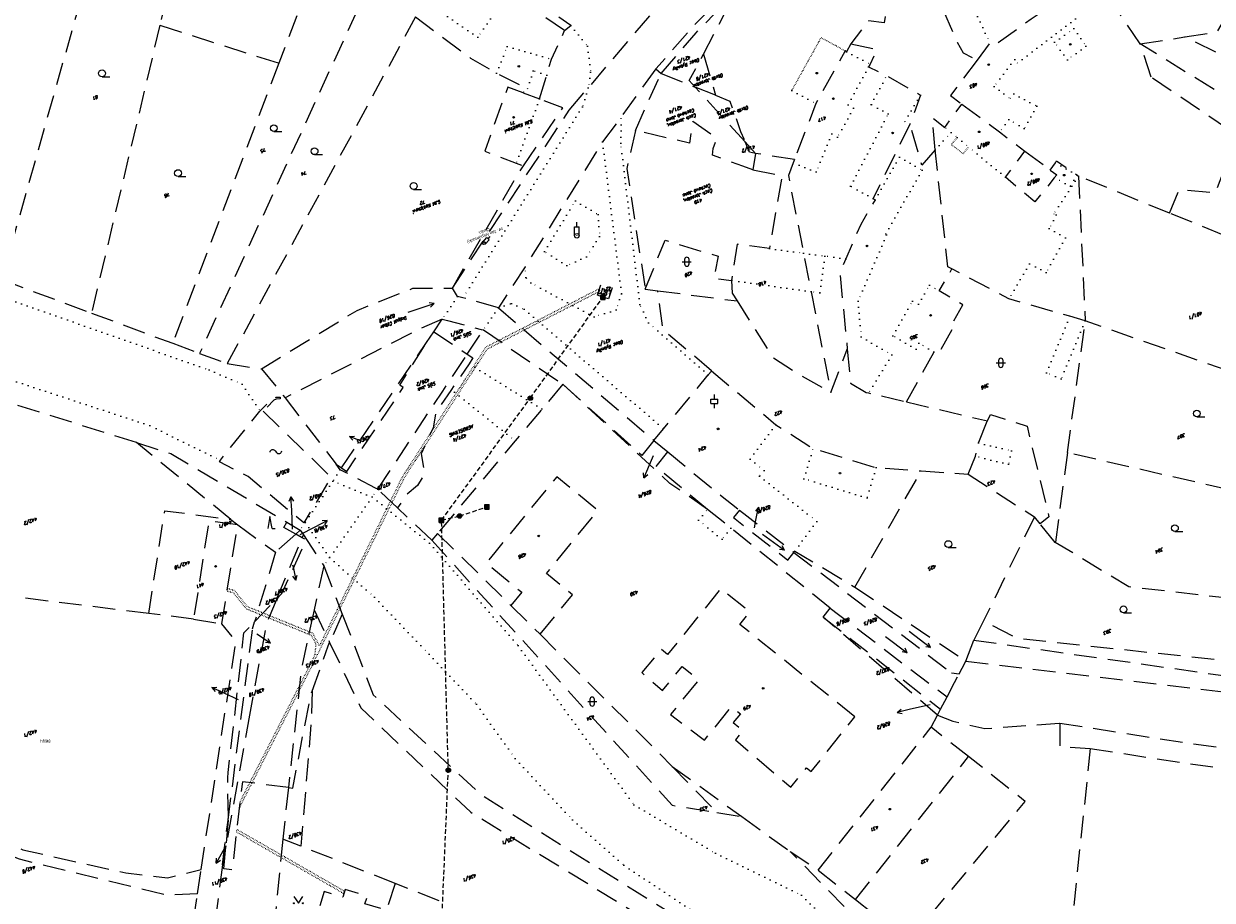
# Model space of a CAD drawing. Header units: metres. Extents: x -626722 to -621116, y -1178216 to -1174550.
# Tile 35 of 86: x -624163 to -623900, y -1177121 to -1176927. Entities that reach past the tile are written whole.
import ezdxf
from ezdxf.enums import TextEntityAlignment as Align

# ---------------------------------------------------------------- set-up
doc = ezdxf.new("R2010")
doc.units = ezdxf.units.M
doc.header["$MEASUREMENT"] = 0
doc.linetypes.add('DASHEDX2', pattern=[1.5, 1, -0.5])
doc.linetypes.add('DOT', pattern=[0.25, 0, -0.25])
for name, color, linetype in [('8_kat_KN_Elektřina', 172, 'DASHEDX2'), ('8_kat_KN_Pomístní_názvy', 210, 'Continuous'), ('8_kat_KN_Věcná_břemena', 206, 'DOT')]:
    doc.layers.add(name, color=color, linetype=linetype)
for name, color, linetype, lineweight in [('8_kat_KN_Hranice parcel', 200, 'DASHEDX2', 25), ('8_kat_KN_Majitel', 194, 'DASHEDX2', 15), ('8_kat_KN_PČ popisy', 210, 'Continuous', 0), ('8_kat_KN_Slučkové čáry', 200, 'DOT', 25), ('8_kat_KN_Značky budov', 7, 'Continuous', 0), ('8_kat_KN_Značky kultur', 7, 'Continuous', 0), ('8_kat_KN_Čísla parcel', 200, 'Continuous', 25)]:
    doc.layers.add(name, color=color, linetype=linetype, lineweight=lineweight)
doc.styles.add('ITALIC', font='ITALIC.shx', dxfattribs={"height": 0.15})
doc.styles.add('Style-cs_Working', font='cs_Working.shx')
doc.styles.add('Style-ITALICS', font='ITALICS.shx')

# ---------------------------------------------------------------- blocks, each defined once
blk = doc.blocks.new('4.02')
at = {"layer": '8_kat_KN_Značky budov', "color": 7, "linetype": 'Continuous', "lineweight": 13}
blk.add_circle((-0.01, 0), 0.175, dxfattribs=at)
blk = doc.blocks.new('4.24')
at = {"layer": '8_kat_KN_Značky budov', "color": 7, "linetype": 'Continuous', "lineweight": 0}
blk.add_line((-0.15, 0.2), (0.15, -0.2), dxfattribs=at)
at = {"layer": '8_kat_KN_Značky budov', "color": 7, "linetype": 'Continuous', "lineweight": 0, "extrusion": (0, 0, -1)}
for centre, start, end in [((0.66, -0.09), 358.7811, 150.7086), ((-0.66, 0.09), 178.7811, 330.7086)]:
    blk.add_arc(centre, 0.588, start, end, dxfattribs=at)
blk = doc.blocks.new('1029_83')
at = {"layer": '8_kat_KN_PČ popisy', "color": 6, "linetype": 'Continuous', "lineweight": 0}
for p, q in [((0, 0), (-1.17, -2.76)), ((-1.17, -2.76), (-1.24, -1.65)), ((-1.17, -2.76), (-0.32, -2.04))]:
    blk.add_line(p, q, dxfattribs=at)
blk = doc.blocks.new('1029_36')
at = {"layer": '8_kat_KN_PČ popisy', "color": 6, "linetype": 'Continuous', "lineweight": 0}
for p, q in [((0.57, 2.95), (-0.11, 2.06)), ((0, 0), (0.57, 2.95)), ((0.57, 2.95), (0.87, 1.87))]:
    blk.add_line(p, q, dxfattribs=at)
blk = doc.blocks.new('1029_38')
at = {"layer": '8_kat_KN_PČ popisy', "color": 6, "linetype": 'Continuous', "lineweight": 0}
for p, q in [((-2.92, -0.68), (-2.06, 0.04)), ((0, 0), (-2.92, -0.68)), ((-2.92, -0.68), (-1.84, -0.94))]:
    blk.add_line(p, q, dxfattribs=at)
blk = doc.blocks.new('1029_87')
at = {"layer": '8_kat_KN_PČ popisy', "color": 6, "linetype": 'Continuous', "lineweight": 0}
for p, q in [((-2.72, 1.27), (-1.6, 1.3)), ((0, 0), (-2.72, 1.27)), ((-2.72, 1.27), (-2.02, 0.39))]:
    blk.add_line(p, q, dxfattribs=at)
blk = doc.blocks.new('1029_57')
at = {"layer": '8_kat_KN_PČ popisy', "color": 6, "linetype": 'Continuous', "lineweight": 0}
for p, q in [((0, 0), (2.49, -1.68)), ((2.49, -1.68), (1.38, -1.53)), ((2.49, -1.68), (1.94, -0.7))]:
    blk.add_line(p, q, dxfattribs=at)
blk = doc.blocks.new('1029_88')
at = {"layer": '8_kat_KN_PČ popisy', "color": 6, "linetype": 'Continuous', "lineweight": 0}
for p, q in [((0, 0), (-1.45, -2.62)), ((-1.45, -2.62), (-1.41, -1.51)), ((-1.45, -2.62), (-0.53, -1.99))]:
    blk.add_line(p, q, dxfattribs=at)
blk = doc.blocks.new('1029_168')
at = {"layer": '8_kat_KN_PČ popisy', "color": 6, "linetype": 'Continuous', "lineweight": 0}
for p, q in [((-2.78, 1.12), (-1.67, 1.21)), ((0, 0), (-2.78, 1.12)), ((-2.78, 1.12), (-2.04, 0.28))]:
    blk.add_line(p, q, dxfattribs=at)
blk = doc.blocks.new('1029_62')
at = {"layer": '8_kat_KN_PČ popisy', "color": 6, "linetype": 'Continuous', "lineweight": 0}
for p, q in [((0, 0), (0.62, -2.94)), ((0.62, -2.94), (-0.07, -2.06)), ((0.62, -2.94), (0.91, -1.85))]:
    blk.add_line(p, q, dxfattribs=at)
blk = doc.blocks.new('1029_213')
at = {"layer": '8_kat_KN_PČ popisy', "color": 6, "linetype": 'Continuous', "lineweight": 0}
for p, q in [((0, 0), (2.67, 1.36)), ((2.67, 1.36), (1.55, 1.35)), ((2.67, 1.36), (2.01, 0.46))]:
    blk.add_line(p, q, dxfattribs=at)
blk = doc.blocks.new('1029_108')
at = {"layer": '8_kat_KN_PČ popisy', "color": 6, "linetype": 'Continuous', "lineweight": 0}
for p, q in [((-0.16, 3), (-0.6, 1.97)), ((0, 0), (-0.16, 3)), ((-0.16, 3), (0.4, 2.02))]:
    blk.add_line(p, q, dxfattribs=at)
blk = doc.blocks.new('3.04')
at = {"layer": '8_kat_KN_Značky kultur', "color": 7, "linetype": 'Continuous', "lineweight": 13}
blk.add_line((0.01, 0), (1.76, 0), dxfattribs=at)
blk.add_circle((0.01, 0.75), 0.75, dxfattribs=at)
blk = doc.blocks.new('3.16')
at = {"layer": '8_kat_KN_Značky kultur', "color": 7, "linetype": 'Continuous', "lineweight": 13}
for p, q in [((-1, 1), (1, 1)), ((-0.5, 1.5), (-0.5, 0.5)), ((0.5, 0.5), (0.5, 1.5))]:
    blk.add_line(p, q, dxfattribs=at)
for centre, start, end in [((0, 1.5), 0, 180), ((0, 0.5), 180, 359.9879)]:
    blk.add_arc(centre, 0.5, start, end, dxfattribs=at)
blk = doc.blocks.new('3.14')
at = {"layer": '8_kat_KN_Značky kultur', "color": 7, "linetype": 'Continuous', "lineweight": 13, "flags": 128}
blk.add_lwpolyline([(-1, 1.5), (0, 0), (1, 1.5)], dxfattribs=at)
at = {"layer": '8_kat_KN_Značky kultur', "color": 7, "linetype": 'Continuous', "lineweight": 13}
for centre in [(-1, 0), (1, 0)]:
    blk.add_circle(centre, 0.1, dxfattribs=at)
blk = doc.blocks.new('8.02')
at = {"layer": '8_kat_KN_Značky kultur', "color": 7, "linetype": 'Continuous', "lineweight": 13}
for p, q in [((-2.39, 1.79), (2.4, -1.82)), ((2.4, -1.82), (1.32, -1.64)), ((2.4, -1.82), (1.93, -0.83))]:
    blk.add_line(p, q, dxfattribs=at)
blk = doc.blocks.new('8.02_3')
at = {"layer": '8_kat_KN_Značky kultur', "color": 7, "linetype": 'Continuous', "lineweight": 13}
for p, q in [((-2.42, 1.75), (2.44, -1.78)), ((2.44, -1.78), (1.35, -1.61)), ((2.44, -1.78), (1.94, -0.8))]:
    blk.add_line(p, q, dxfattribs=at)
blk = doc.blocks.new('8.02_4')
at = {"layer": '8_kat_KN_Značky kultur', "color": 7, "linetype": 'Continuous', "lineweight": 13}
for p, q in [((-2.83, -0.93), (2.87, 0.92)), ((2.87, 0.92), (1.79, 1.1)), ((2.87, 0.92), (2.1, 0.15))]:
    blk.add_line(p, q, dxfattribs=at)
blk = doc.blocks.new('3.08_1')
at = {"layer": '8_kat_KN_Značky kultur', "color": 7, "linetype": 'Continuous', "lineweight": 13}
for p, q in [((0, 2.68), (-0.5, 0)), ((0.5, 0), (0, 2.68)), ((0.5, 0), (1.17, 0))]:
    blk.add_line(p, q, dxfattribs=at)
blk = doc.blocks.new('3.18')
at = {"layer": '8_kat_KN_Značky kultur', "color": 7, "linetype": 'Continuous', "lineweight": 13}
for p, q in [((0, 2), (0, 3)), ((-0.75, 2), (0.75, 2)), ((-0.75, 1), (-0.75, 2)), ((-0.75, 1), (0.75, 1)), ((0, 0), (0, 1)), ((0.75, 1), (0.75, 2))]:
    blk.add_line(p, q, dxfattribs=at)
blk = doc.blocks.new('6.01')
at = {"layer": '8_kat_KN_Elektřina', "color": 7, "linetype": 'Continuous', "lineweight": 13}
for radius in [0.5, 0.4, 0.3, 0.2, 0.1]:
    blk.add_circle((0, 0), radius, dxfattribs=at)
blk = doc.blocks.new('6.02')
at = {"layer": '8_kat_KN_Elektřina', "color": 7, "linetype": 'Continuous', "lineweight": 13}
for p, q in [((-0.5, 0.5), (0.5, 0.5)), ((-0.5, -0.5), (-0.5, 0.5)), ((-0.5, 0.3), (0.5, 0.3)), ((-0.5, 0.1), (0.5, 0.1)), ((-0.3, -0.5), (-0.3, 0.5)), ((-0.1, -0.5), (-0.1, 0.5)), ((0.1, -0.5), (0.1, 0.5)), ((0.3, -0.5), (0.3, 0.5)), ((0.5, -0.5), (0.5, 0.5)), ((-0.5, -0.1), (0.5, -0.1)), ((-0.5, -0.3), (0.5, -0.3)), ((-0.5, -0.5), (0.5, -0.5))]:
    blk.add_line(p, q, dxfattribs=at)
blk = doc.blocks.new('4.11')
at = {"layer": '8_kat_KN_Značky budov', "lineweight": 13}
for p, q in [((0, 2), (0, 3)), ((-0.5, 2), (0.5, 2)), ((-0.5, 0), (-0.5, 2)), ((0.5, 0), (0.5, 2))]:
    blk.add_line(p, q, dxfattribs=at)
for radius in [0.5, 0.0303]:
    blk.add_circle((0, 0), radius, dxfattribs=at)
blk = doc.blocks.new('4.11_3')
at = {"layer": '8_kat_KN_Značky budov', "linetype": 'Continuous', "lineweight": 13}
for p, q in [((-0.24, 0.23), (0.67, 1.21)), ((0.25, -0.23), (1.16, 0.75)), ((0.67, 1.21), (1.16, 0.75)), ((0.92, 0.98), (1.37, 1.47))]:
    blk.add_line(p, q, dxfattribs=at)
for radius in [0.335, 0.0203]:
    blk.add_circle((0, 0), radius, dxfattribs=at)

msp = doc.modelspace()

# ---------------------------------------------------------------- linework, layer by layer
at = {"layer": '8_kat_KN_Elektřina', "lineweight": 13}
for p, q in [((-624051.03, -1177009.82), (-624034.93, -1176987.45)), ((-624070.69, -1177036.87), (-624051.03, -1177009.82)), ((-624066.7, -1177035.94), (-624060.64, -1177033.92)), ((-624070.69, -1177036.87), (-624066.7, -1177035.94)), ((-624069.2, -1177092.26), (-624070.69, -1177036.87)), ((-624071.52, -1177146.83), (-624069.2, -1177092.26))]:
    msp.add_line(p, q, dxfattribs=at)
at = {"layer": '8_kat_KN_Hranice parcel', "lineweight": 13, "ltscale": 5}
for p, q in [((-623915.88, -1176931.34), (-623925.8, -1176916.68)), ((-624012.68, -1176933.63), (-624005.43, -1176919.74)), ((-624076.44, -1176925.32), (-624118.18, -1177002.18)), ((-624133.12, -1176927.2), (-624106.74, -1176935.61)), ((-623915.88, -1176931.34), (-623906.01, -1176929.78)), ((-623913.48, -1176938.68), (-623915.88, -1176931.34)), ((-623865.4, -1176949.54), (-623906.01, -1176929.78)), ((-624012.68, -1176933.63), (-624009.96, -1176942.69)), ((-624023.23, -1176936.87), (-624022.06, -1176937.89)), ((-624027.75, -1176950.52), (-624022.06, -1176937.89)), ((-624022.06, -1176937.89), (-624014.53, -1176940.88)), ((-624052.58, -1176942.18), (-624048.99, -1176943.52)), ((-624009.96, -1176942.69), (-624014.53, -1176940.88)), ((-624003.45, -1176953.04), (-624014.53, -1176940.88)), ((-624068.3, -1176985.46), (-624042.4, -1176945.99)), ((-624003.45, -1176953.04), (-624001.12, -1176955.59)), ((-624001.12, -1176955.59), (-624001.75, -1176959.24)), ((-623992.51, -1176956.98), (-624001.12, -1176955.59)), ((-623941.41, -1176955.08), (-623935.81, -1176959.28)), ((-623929.55, -1176960.62), (-623928.05, -1176992.73)), ((-623909.36, -1176968.84), (-623929.55, -1176960.62)), ((-624067.16, -1176987.27), (-624068.3, -1176985.46)), ((-624025.58, -1176985.67), (-624022.8, -1176986.03)), ((-624022.8, -1176986.03), (-624005.21, -1176988.29)), ((-624058.1, -1176989.78), (-624023.66, -1177019.23)), ((-624148.26, -1176990.98), (-624130.27, -1176997.68)), ((-624072.44, -1176995.13), (-624070.55, -1176992.34)), ((-624074.05, -1176997.51), (-624072.44, -1176995.13)), ((-624072.44, -1176995.13), (-624064.99, -1177000.07)), ((-624064.99, -1177000.07), (-624061.43, -1176994.71)), ((-624061.43, -1176994.71), (-624043.8, -1177006.75)), ((-624130.27, -1176997.68), (-624124.3, -1176999.9)), ((-624092.84, -1177025.28), (-624074.05, -1176997.51)), ((-624124.3, -1176999.9), (-624118.18, -1177002.18)), ((-624064.99, -1177000.07), (-624063.73, -1177000.9)), ((-623984.43, -1177008.57), (-623980.78, -1176999)), ((-624118.18, -1177002.18), (-624110.63, -1177003.35)), ((-624138.33, -1177019.68), (-624185.69, -1177004.8)), ((-624110.63, -1177003.35), (-624105.34, -1177009.77)), ((-624105.34, -1177009.77), (-624094.07, -1177024.48)), ((-623967.63, -1177010.65), (-623949.73, -1177014.88)), ((-624117.37, -1177036.69), (-624138.33, -1177019.68)), ((-624023.66, -1177019.23), (-624020.56, -1177021.75)), ((-623932, -1177021.89), (-623934.69, -1177041.78)), ((-623881.87, -1177033.47), (-623932, -1177021.89)), ((-624094.07, -1177024.48), (-624092.84, -1177025.28)), ((-623979.11, -1177051.7), (-623964.4, -1177025.94)), ((-623964.4, -1177025.94), (-623954, -1177026.67)), ((-623954, -1177026.67), (-623939.33, -1177036.15)), ((-624080.49, -1177034.12), (-624084.84, -1177030.01)), ((-624072.87, -1177041.32), (-624080.49, -1177034.12)), ((-624004.68, -1177034.62), (-623992.62, -1177044)), ((-624117.37, -1177036.69), (-624115.87, -1177037.91)), ((-624104.96, -1177037.32), (-624102.02, -1177039.06)), ((-623938.05, -1177037.7), (-623939.33, -1177036.15)), ((-624119.37, -1177059.81), (-624115.87, -1177037.91)), ((-624115.87, -1177037.91), (-624107.48, -1177043.98)), ((-624103.02, -1177039.96), (-624107.48, -1177043.98)), ((-624102.02, -1177039.06), (-624103.02, -1177039.96)), ((-624101.57, -1177040.77), (-624103.02, -1177039.96)), ((-624102.02, -1177039.06), (-624101.31, -1177040.15)), ((-624071.58, -1177039.79), (-624072.87, -1177041.32)), ((-624071.58, -1177039.79), (-624055.33, -1177055.76)), ((-623934.69, -1177041.78), (-623938.05, -1177037.7)), ((-624107.19, -1177054.29), (-624101.57, -1177040.77)), ((-624101.57, -1177040.77), (-624101.31, -1177040.15)), ((-624107.48, -1177043.98), (-624112.12, -1177059.41)), ((-623992.62, -1177044), (-623957.68, -1177070.72)), ((-624096.79, -1177047), (-624098.93, -1177056.77)), ((-624096.79, -1177047), (-624092.69, -1177057.71)), ((-624135.57, -1177057.56), (-624192.3, -1177050.54)), ((-623979.11, -1177051.7), (-623954.54, -1177068.08)), ((-624112.12, -1177059.41), (-624107.19, -1177054.29)), ((-624055.33, -1177055.76), (-624048.88, -1177062.15)), ((-624125.64, -1177058.79), (-624135.57, -1177057.56)), ((-624098.93, -1177056.77), (-624095.49, -1177063.97)), ((-624092.69, -1177057.71), (-624095.49, -1177063.97)), ((-623986.11, -1177058.36), (-623984.6, -1177056.37)), ((-623960.77, -1177080.05), (-623986.11, -1177058.36)), ((-623986.11, -1177058.36), (-623960.11, -1177078.78)), ((-623984.6, -1177056.37), (-623958.68, -1177076.03)), ((-624125.64, -1177058.79), (-624119.37, -1177059.81)), ((-624118, -1177103.37), (-624112.58, -1177060.94)), ((-624112.58, -1177060.94), (-624112.12, -1177059.41)), ((-623950.61, -1177059.17), (-623952.78, -1177063.44)), ((-623954.54, -1177068.08), (-623952.78, -1177063.44)), ((-623952.78, -1177063.44), (-623804.89, -1177084.45)), ((-623954.54, -1177068.08), (-623804.62, -1177085.93)), ((-623957.68, -1177070.72), (-623956, -1177070.94)), ((-623960.11, -1177078.78), (-623958.68, -1177076.03)), ((-623960.77, -1177080.05), (-623960.11, -1177078.78)), ((-624113.27, -1177080.1), (-624118.51, -1177109.06)), ((-623962.19, -1177082.77), (-623960.77, -1177080.05)), ((-623987.23, -1177114.43), (-623962.19, -1177082.77)), ((-623953.91, -1177089.26), (-623962.19, -1177082.77)), ((-623926.95, -1177087.44), (-623935.49, -1177168.87)), ((-623978.99, -1177120.94), (-623953.91, -1177089.26)), ((-624019.57, -1177091.44), (-624004.16, -1177102.55)), ((-624019.57, -1177091.44), (-624009.68, -1177101.65)), ((-624104.63, -1177096.11), (-624105.87, -1177107.54)), ((-624118, -1177103.37), (-624117.93, -1177102.53)), ((-624009.68, -1177101.65), (-624004.16, -1177102.55)), ((-624004.16, -1177102.55), (-623993.44, -1177110.27)), ((-624119.27, -1177113.27), (-624118, -1177103.37)), ((-624118, -1177103.37), (-624118.51, -1177109.06)), ((-624105.87, -1177107.54), (-624108.57, -1177134.67)), ((-624101.86, -1177109.12), (-624105.87, -1177107.54)), ((-624118.51, -1177109.06), (-624119.27, -1177113.27)), ((-624118.96, -1177114.15), (-624118.51, -1177109.06)), ((-624080.94, -1177117.38), (-624101.86, -1177109.12)), ((-623993.44, -1177110.27), (-623987.23, -1177114.43)), ((-623970.94, -1177133.18), (-623993.44, -1177110.27)), ((-624119.27, -1177113.27), (-624121.51, -1177130.76)), ((-624124.79, -1177119.69), (-624123.96, -1177114.26)), ((-623987.23, -1177114.43), (-623978.99, -1177120.94)), ((-624071.19, -1177121.22), (-624080.94, -1177117.38)), ((-624132.47, -1177170.11), (-624124.79, -1177119.69)), ((-623978.99, -1177120.94), (-623967.22, -1177130.25))]:
    msp.add_line(p, q, dxfattribs=at)
at = {"layer": '8_kat_KN_Hranice parcel', "lineweight": 13, "ltscale": 5, "flags": 128}
for points in [[(-624043.44, -1176928.35), (-624042.05, -1176927.24), (-624078.66, -1176902.29), (-624120.54, -1176873.73), (-624142.56, -1176858.71), (-624147.64, -1176855.49), (-624154.46, -1176851.43), (-624162.71, -1176846.91), (-624172.01, -1176842.2), (-624175.74, -1176840.59), (-624184.52, -1176839.19)], [(-624140.8, -1176884.99), (-624145.96, -1176904.79), (-624168.16, -1176983.4), (-624168.23, -1176983.65)], [(-624124.05, -1176892.05), (-624124.99, -1176894.78), (-624129.77, -1176913.02), (-624133.12, -1176927.2)], [(-623906.01, -1176929.78), (-623898.8, -1176928.63), (-623895.92, -1176923.7), (-623888.7, -1176926.41), (-623882.7, -1176909.95), (-623878.62, -1176898.73), (-623878.05, -1176896.31)], [(-623957.47, -1176900.27), (-623966.33, -1176905.98), (-623966.22, -1176908.5), (-623956.45, -1176930.96), (-623955.1, -1176933.34), (-623952.01, -1176934.95)], [(-624043.44, -1176928.35), (-624055.82, -1176919.95), (-624062.66, -1176915.3), (-624066.21, -1176912.84), (-624069.35, -1176910.74), (-624074.7, -1176907.49), (-624077.41, -1176913.12)], [(-624080.51, -1176912.04), (-624087.13, -1176919), (-624123.77, -1176998.74), (-624124.3, -1176999.9)], [(-624096.05, -1176912.02), (-624098.76, -1176914.57), (-624106.74, -1176935.61)], [(-624042.4, -1176945.99), (-624038.17, -1176941.09), (-624014.37, -1176913.17)], [(-624005.83, -1176918.09), (-624015.31, -1176927.85), (-624023.23, -1176936.87)], [(-623971.35, -1176917.84), (-623972.59, -1176926.69), (-623976.05, -1176926.2), (-623980, -1176931.28)], [(-624022.06, -1176937.89), (-624014.27, -1176928.84), (-624005.43, -1176919.74)], [(-623930.9, -1176919.78), (-623933.45, -1176921.47), (-623940.03, -1176925.82), (-623948.4, -1176931.84), (-623949.2, -1176931.16), (-623952.01, -1176934.95)], [(-624076.44, -1176925.32), (-624064.31, -1176934.46), (-624058.49, -1176937.82), (-624052.19, -1176941), (-624052.58, -1176942.18)], [(-624133.12, -1176927.2), (-624148.13, -1176990.43), (-624148.26, -1176990.98)], [(-624048.99, -1176943.52), (-624047.39, -1176938.24), (-624046.32, -1176934.72), (-624043.44, -1176928.35)], [(-623980, -1176931.28), (-623980.94, -1176933.06), (-623981.29, -1176932.88), (-623987.74, -1176944.53), (-623992.51, -1176956.98)], [(-623980, -1176931.28), (-623974.25, -1176932.55), (-623975.74, -1176935.81), (-623976.07, -1176936.42), (-623972.07, -1176938.4), (-623964.55, -1176942.66), (-623966.89, -1176949.11)], [(-623866.93, -1176959.93), (-623879.69, -1176953.64), (-623915.88, -1176931.34)], [(-624014.53, -1176940.88), (-624015.83, -1176939.45), (-624012.68, -1176933.63)], [(-624106.74, -1176935.61), (-624129.87, -1176996.64), (-624130.27, -1176997.68)], [(-624023.23, -1176936.87), (-624030.87, -1176947.46), (-624035.02, -1176953.06), (-624052.19, -1176980.72), (-624058.1, -1176989.78)], [(-623952.01, -1176934.95), (-623957.92, -1176942.76), (-623955.38, -1176944.65)], [(-623909.36, -1176968.84), (-623907.21, -1176963.56), (-623899.21, -1176964.33), (-623894.34, -1176951.66), (-623913.48, -1176938.68)], [(-624052.58, -1176942.18), (-624056.01, -1176940.89), (-624061.13, -1176955.09), (-624054.16, -1176957.74), (-624052.57, -1176958.35)], [(-624052.57, -1176958.35), (-624043.81, -1176945.46), (-624048.99, -1176943.52)], [(-624009.96, -1176942.69), (-624006.79, -1176944.05), (-624004.43, -1176950.73), (-624003.45, -1176953.04)], [(-623961.33, -1176954.82), (-623961.89, -1176947.65), (-623959.16, -1176949.85), (-623955.38, -1176944.65)], [(-623955.38, -1176944.65), (-623947.08, -1176950.83), (-623941.41, -1176955.08)], [(-624027.75, -1176950.52), (-624029.63, -1176958.93), (-624028.88, -1176963.76), (-624025.58, -1176985.67)], [(-624001.75, -1176959.24), (-624003.9, -1176958.39), (-624010.68, -1176956.01), (-624010.48, -1176954.49), (-624009.71, -1176952.29), (-624015.04, -1176948.55), (-624015.74, -1176953.32), (-624027.75, -1176950.52)], [(-623966.89, -1176949.11), (-623975.05, -1176965.59), (-623974.62, -1176965.86), (-623977.82, -1176971.34), (-623981.1, -1176978.98), (-623982.45, -1176982.13), (-623980.78, -1176999)], [(-623961.33, -1176954.82), (-623964.24, -1176958.21), (-623966.89, -1176949.11)], [(-624001.12, -1176955.59), (-624002.47, -1176955.33), (-624003.45, -1176953.04)], [(-623957.6, -1176981.19), (-623958.49, -1176980.73), (-623961.33, -1176954.82)], [(-623935.81, -1176959.28), (-623934.37, -1176960.36), (-623934.91, -1176961.03), (-623939.19, -1176966.36), (-623945.74, -1176960.86), (-623941.41, -1176955.08)], [(-624068.3, -1176985.46), (-624054.58, -1176961.59), (-624052.57, -1176958.35)], [(-623992.51, -1176956.98), (-623992.78, -1176957.68), (-623993.85, -1176960.48), (-623990.48, -1176977.71), (-623988.81, -1176986.22), (-623984.43, -1177008.57)], [(-623935.81, -1176959.28), (-623934.67, -1176957.66), (-623934.39, -1176957.27), (-623929.94, -1176960.35), (-623929.55, -1176960.62)], [(-624001.75, -1176959.24), (-623995.24, -1176960.46), (-623998.06, -1176976.69), (-624005.22, -1176975.73), (-624006.46, -1176983.73)], [(-623883.54, -1176979.34), (-623891.44, -1176976.12), (-623909.36, -1176968.84)], [(-624025.58, -1176985.67), (-624021.15, -1176974.82), (-624009.37, -1176978.39), (-624010.34, -1176983.27), (-624006.46, -1176983.73)], [(-623967.63, -1177010.65), (-623961.59, -1176999.59), (-623960.68, -1177000.12), (-623956.94, -1176993.59), (-623957.51, -1176993.26), (-623955.15, -1176989.13), (-623960.42, -1176986.07), (-623957.6, -1176981.19)], [(-623928.05, -1176992.73), (-623931.49, -1176991.68), (-623944.98, -1176987.81), (-623957.6, -1176981.19)], [(-624168.23, -1176983.65), (-624165.43, -1176984.59), (-624148.26, -1176990.98)], [(-624033.72, -1176987.85), (-624034.93, -1176987.45), (-624036.15, -1176987.04), (-624035.38, -1176984.65), (-624032.91, -1176985.42), (-624033.72, -1176987.85)], [(-624006.46, -1176983.73), (-624006.27, -1176986.59), (-624005.21, -1176988.29)], [(-624110.63, -1177003.35), (-624089.42, -1176990.38), (-624077.03, -1176985.46), (-624068.3, -1176985.46)], [(-624058.1, -1176989.78), (-624058.58, -1176989.65), (-624065.96, -1176987.6), (-624067.16, -1176987.27)], [(-624010.85, -1177003.78), (-624021.56, -1176994.76), (-624022.8, -1176986.03)], [(-624005.21, -1176988.29), (-623997.33, -1177000.77), (-623991.38, -1177004.6), (-623984.43, -1177008.57)], [(-624070.55, -1176992.34), (-624075.79, -1176994.59), (-624105.34, -1177009.77)], [(-624070.55, -1176992.34), (-624069.4, -1176992.64), (-624061.93, -1176994.58), (-624061.43, -1176994.71)], [(-623932, -1177021.89), (-623931.1, -1177015.24), (-623928.05, -1176992.73)], [(-623874.93, -1177011.27), (-623891.72, -1177005.41), (-623891.88, -1177005.36), (-623928.05, -1176992.73)], [(-624092.84, -1177025.28), (-624091.65, -1177026.05), (-624079.19, -1177007.47), (-624079.93, -1177006.96), (-624074.05, -1176997.51)], [(-624084.84, -1177030.01), (-624070.42, -1177008.26), (-624065.22, -1177000.42), (-624064.99, -1177000.07)], [(-623980.78, -1176999), (-623980.04, -1177006.48), (-623976.58, -1177008.55), (-623976.05, -1177008.68), (-623967.63, -1177010.65)], [(-624063.73, -1177000.9), (-624064.57, -1177002.2), (-624068.64, -1177008.13), (-624071.97, -1177013.03), (-624072.57, -1177016.43), (-624075.25, -1177022.16), (-624074.41, -1177026.55), (-624076, -1177029.21), (-624078.71, -1177031.49), (-624078.95, -1177032.04), (-624080.49, -1177034.12)], [(-624023.66, -1177019.23), (-624021.49, -1177016.61), (-624011.59, -1177004.67), (-624010.85, -1177003.78)], [(-624010.85, -1177003.78), (-623996.6, -1177015.71), (-623988.35, -1177020.99), (-623974.38, -1177025.23), (-623964.4, -1177025.94)], [(-624043.8, -1177006.75), (-624048.44, -1177012.23), (-624054.35, -1177019.28), (-624071.58, -1177039.79)], [(-624011.73, -1177034.47), (-624020.1, -1177028.72), (-624043.8, -1177006.75)], [(-624023.66, -1177019.23), (-624026.34, -1177022.53), (-624043.8, -1177006.75)], [(-624110.23, -1177012.7), (-624095.19, -1177027.33), (-624101.22, -1177037.49), (-624113.56, -1177027.19), (-624119.88, -1177023.96), (-624119.69, -1177023.58), (-624110.94, -1177012.68), (-624108.25, -1177009.97), (-624107.36, -1177009.6), (-624106.48, -1177009.59), (-624106.48, -1177010), (-624107.34, -1177010.04), (-624107.87, -1177010.29), (-624110.23, -1177012.7)], [(-623949.73, -1177014.88), (-623949.04, -1177013.45), (-623940.95, -1177016.02), (-623936.13, -1177036.11), (-623938.05, -1177037.7)], [(-623954, -1177026.67), (-623952.41, -1177022.72), (-623951.7, -1177019.75), (-623949.73, -1177014.88)], [(-624138.33, -1177019.68), (-624130.7, -1177022.08), (-624104.96, -1177037.32)], [(-624011.73, -1177034.47), (-624023.23, -1177025.05), (-624020.56, -1177021.75)], [(-624020.56, -1177021.75), (-624008.88, -1177031.36), (-624004.68, -1177034.62)], [(-624084.84, -1177030.01), (-624085.36, -1177029.74), (-624092.01, -1177026.29), (-624093.13, -1177025.71), (-624094.07, -1177024.48)], [(-624048.88, -1177062.15), (-624041.65, -1177053.44), (-624047.47, -1177048.71), (-624036.02, -1177034.7), (-624045.17, -1177027.26), (-624058.9, -1177044.01), (-624060.81, -1177046.35), (-624052.93, -1177052.8), (-624055.33, -1177055.76)], [(-624135.57, -1177057.56), (-624132.04, -1177034.77), (-624117.37, -1177036.69)], [(-623984.6, -1177056.37), (-624006.57, -1177038.61), (-624011.73, -1177034.47)], [(-624004.68, -1177034.62), (-624006.03, -1177036.29), (-623993.94, -1177045.7), (-623992.62, -1177044)], [(-624115.87, -1177037.91), (-624122.27, -1177037.07), (-624125.64, -1177058.79)], [(-624103.02, -1177039.96), (-624105.62, -1177038.52), (-624104.96, -1177037.32)], [(-623939.33, -1177036.15), (-623950.15, -1177058.28), (-623950.61, -1177059.17)], [(-624107.19, -1177054.29), (-624106.08, -1177053.13), (-624100.66, -1177041.27), (-624101.57, -1177040.77)], [(-624101.31, -1177040.15), (-624097.07, -1177046.58), (-624096.79, -1177047)], [(-624072.87, -1177041.32), (-624019.61, -1177100.04), (-624009.68, -1177101.65)], [(-623888.14, -1177055.11), (-623918.38, -1177051.66), (-623934.69, -1177041.78)], [(-623992.62, -1177044), (-623992.39, -1177043.71), (-623979.11, -1177051.7)], [(-623979.14, -1177080.44), (-624004.59, -1177059.98), (-624002.39, -1177057.24), (-624008.82, -1177052.03), (-624020.59, -1177066.66), (-624022.04, -1177065.5), (-624026.33, -1177070.66), (-624021.71, -1177074.6), (-624017.38, -1177069.27), (-624013.71, -1177072.26), (-624019.97, -1177079.95), (-624012.42, -1177085.6), (-624006.4, -1177078.2), (-624004.46, -1177079.78), (-624006.05, -1177081.74), (-624003.91, -1177083.48), (-624005.58, -1177085.53), (-623993.33, -1177096.07), (-623989.79, -1177091.72), (-623988.76, -1177092.56), (-623979.14, -1177080.44)], [(-624107.19, -1177054.29), (-624109.52, -1177059.88), (-624113.27, -1177080.1)], [(-624098.93, -1177056.77), (-624101.75, -1177069.61), (-624104.63, -1177096.11)], [(-624092.69, -1177057.71), (-624085.86, -1177075.54), (-624061.82, -1177097.79), (-624019.26, -1177124.35), (-624001.9, -1177135.75), (-623987.05, -1177150.58)], [(-624123.96, -1177114.26), (-624116.26, -1177063.74), (-624119.37, -1177059.81)], [(-624117.93, -1177102.53), (-624118.09, -1177093.98), (-624117.96, -1177092.81), (-624114.48, -1177061.86), (-624112.12, -1177059.41)], [(-623892.03, -1177068.56), (-623943.16, -1177063.09), (-623950.61, -1177059.17)], [(-624048.88, -1177062.15), (-624029.59, -1177081.43), (-624019.57, -1177091.44)], [(-624099.37, -1177074.73), (-624095.83, -1177064.72), (-624095.49, -1177063.97)], [(-624095.49, -1177063.97), (-624088.57, -1177078.48), (-624064.2, -1177101.6), (-624021.37, -1177127.75), (-624003.82, -1177138.68), (-623987.05, -1177150.58)], [(-623956, -1177070.94), (-623955.32, -1177069.68), (-623954.54, -1177068.08)], [(-623958.68, -1177076.03), (-623957.02, -1177072.84), (-623956, -1177070.94)], [(-624104.63, -1177096.11), (-624103.67, -1177096.23), (-624099.7, -1177075.67), (-624099.37, -1177074.73)], [(-624099.37, -1177074.73), (-624099.51, -1177080.59), (-624101.86, -1177109.12)], [(-623960.77, -1177080.05), (-623957.41, -1177081.39), (-623950.27, -1177083.05), (-623933.68, -1177081.84)], [(-623933.68, -1177081.84), (-623933.69, -1177087.02), (-623926.95, -1177087.44)], [(-623933.68, -1177081.84), (-623927.46, -1177082.81), (-623905.07, -1177086.3), (-623881.27, -1177089.37), (-623810.26, -1177097.77), (-623804.7, -1177097.92), (-623802.48, -1177098.34)], [(-623926.95, -1177087.44), (-623905.65, -1177090.76), (-623846.97, -1177098.07)], [(-623967.22, -1177130.25), (-623954.51, -1177114.98), (-623941.37, -1177099.18), (-623953.91, -1177089.26)], [(-624198.54, -1177095.37), (-624196.94, -1177096.07), (-624163.47, -1177109.9), (-624140.63, -1177115.05), (-624131.39, -1177116.1), (-624123.96, -1177114.26)], [(-624104.63, -1177096.11), (-624114.84, -1177094.82), (-624117.12, -1177114.38), (-624118.96, -1177114.15)], [(-624124.79, -1177119.69), (-624131.51, -1177119.99), (-624164.2, -1177112.02), (-624197.33, -1177098.87), (-624198.88, -1177097.95)], [(-624080.94, -1177117.38), (-624082.96, -1177123.31), (-624087.67, -1177121.9), (-624087.15, -1177120.17), (-624092.08, -1177118.7), (-624092.6, -1177120.43), (-624096.73, -1177119.19), (-624100.18, -1177131.03), (-624085.97, -1177134.81), (-624086.69, -1177137.35), (-624087.71, -1177140.96)]]:
    msp.add_lwpolyline(points, dxfattribs=at)
at = {"layer": '8_kat_KN_PČ popisy', "lineweight": 0}
for p, q in [((-624088.1, -1177019.51), (-624088.29, -1177019.43)), ((-624023.82, -1177022.64), (-624024.67, -1177024.7)), ((-624103.69, -1177038.88), (-624103.91, -1177034.67)), ((-624001.35, -1177038.58), (-624001.03, -1177036.9)), ((-624102, -1177040.05), (-624098.68, -1177038.33)), ((-624103.72, -1177046.73), (-624103.61, -1177047.24)), ((-624111.61, -1177062.08), (-624111.07, -1177062.44)), ((-624115.66, -1177076.69), (-624118.87, -1177075.2)), ((-623962.42, -1177077.79), (-623966.81, -1177078.78))]:
    msp.add_line(p, q, dxfattribs=at)
at = {"layer": '8_kat_KN_PČ popisy', "lineweight": 0, "flags": 128}
msp.add_lwpolyline([(-624118.6, -1177109.2), (-624118.58, -1177109.16), (-624119.17, -1177110.22)], dxfattribs=at)
at = {"layer": '8_kat_KN_Slučkové čáry', "lineweight": 0, "ltscale": 5}
for p, q in [((-623957.51, -1176912.95), (-623949.2, -1176931.16)), ((-624062.69, -1176929.87), (-624075.47, -1176921.01)), ((-624057.55, -1176922.42), (-624062.69, -1176929.87)), ((-623930.18, -1176925.77), (-623943.09, -1176935.58)), ((-624042.05, -1176927.24), (-624038.33, -1176931.84)), ((-623934.85, -1176930.97), (-623930.56, -1176927.91)), ((-623930.56, -1176927.91), (-623927.89, -1176931.84)), ((-624058.49, -1176937.82), (-624056.12, -1176931.87)), ((-624056.12, -1176931.87), (-624046.32, -1176934.72)), ((-624038.33, -1176931.84), (-624037.67, -1176937.58)), ((-623931.98, -1176934.86), (-623934.85, -1176930.97)), ((-623927.89, -1176931.84), (-623931.98, -1176934.86)), ((-623980.94, -1176933.06), (-623975.74, -1176935.81)), ((-624050.38, -1176937.33), (-624051.64, -1176941.27)), ((-624047.39, -1176938.24), (-624050.38, -1176937.33)), ((-623976.07, -1176936.42), (-623980.62, -1176944.81)), ((-623943.69, -1176934.78), (-623948.24, -1176940.74)), ((-623943.09, -1176935.58), (-623943.69, -1176934.78)), ((-624037.67, -1176937.58), (-624038.17, -1176941.09)), ((-623975.52, -1176944.75), (-623972.07, -1176938.4)), ((-624051.64, -1176941.27), (-624052.19, -1176941)), ((-624038.17, -1176941.09), (-624039.48, -1176945.25)), ((-623993.1, -1176941.65), (-623987.74, -1176944.53)), ((-623964.55, -1176942.66), (-623968.05, -1176948.54)), ((-623948.24, -1176940.74), (-623944.66, -1176943.43)), ((-623944.66, -1176943.43), (-623943.89, -1176942.4)), ((-623943.89, -1176942.4), (-623938.82, -1176945.09)), ((-624039.48, -1176945.25), (-624065.96, -1176987.6)), ((-624048.99, -1176943.52), (-624054.16, -1176957.74)), ((-623980.62, -1176944.81), (-623979.39, -1176945.57)), ((-623971.72, -1176946.85), (-623975.52, -1176944.75)), ((-623938.82, -1176945.09), (-623941.56, -1176950.07)), ((-624030.98, -1176953.32), (-624030.87, -1176947.46)), ((-623979.39, -1176945.57), (-623982.92, -1176951.97)), ((-623980.07, -1176962.87), (-623971.72, -1176946.85)), ((-623968.05, -1176948.54), (-623966.89, -1176949.11)), ((-623957.8, -1176950.94), (-623959.16, -1176949.85)), ((-623945.02, -1176948.11), (-623947.08, -1176950.83)), ((-623941.56, -1176950.07), (-623945.02, -1176948.11)), ((-624035.02, -1176953.06), (-624030.8, -1176986.71)), ((-623984.19, -1176951.28), (-623987.68, -1176959.7)), ((-623982.92, -1176951.97), (-623984.19, -1176951.28)), ((-623961.33, -1176954.82), (-623957.8, -1176950.94)), ((-623957.8, -1176950.94), (-623956.47, -1176952.06)), ((-623956.47, -1176952.06), (-623953.91, -1176954.15)), ((-624026.75, -1176989.1), (-624030.98, -1176953.32)), ((-623945.74, -1176960.86), (-623953.91, -1176954.15)), ((-623987.68, -1176959.7), (-623992.78, -1176957.68)), ((-623974.62, -1176965.86), (-623969.22, -1176956.42)), ((-623969.22, -1176956.42), (-623964.2, -1176959.32)), ((-623929.94, -1176960.35), (-623934.67, -1176957.66)), ((-623964.2, -1176959.32), (-623972.35, -1176973.55)), ((-623929.55, -1176960.62), (-623935.02, -1176968.95)), ((-623931.31, -1176962.84), (-623934.91, -1176961.03)), ((-623929.94, -1176960.35), (-623931.31, -1176962.84)), ((-623975.05, -1176965.59), (-623980.07, -1176962.87)), ((-624047.91, -1176977.34), (-624041.04, -1176966.12)), ((-624041.04, -1176966.12), (-624036.01, -1176969.13)), ((-623935.02, -1176968.95), (-623934.49, -1176969.23)), ((-624036.01, -1176969.13), (-624035.67, -1176973.99)), ((-623934.49, -1176969.23), (-623936.02, -1176972.22)), ((-624035.67, -1176973.99), (-624038.57, -1176978.48)), ((-623972.08, -1176973.67), (-623978.38, -1176988.32)), ((-623972.35, -1176973.55), (-623972.08, -1176973.67)), ((-623936.02, -1176972.22), (-623932.45, -1176974.33)), ((-623998.06, -1176976.69), (-623990.48, -1176977.71)), ((-623932.45, -1176974.33), (-623936.7, -1176981.95)), ((-624042.91, -1176980.46), (-624047.91, -1176977.34)), ((-624038.57, -1176978.48), (-624042.91, -1176980.46)), ((-623990.48, -1176977.71), (-623985.76, -1176978.35)), ((-623985.76, -1176978.35), (-623986.86, -1176986.5)), ((-623981.1, -1176978.98), (-623985.76, -1176978.35)), ((-624052.03, -1176983.06), (-624052.19, -1176980.72)), ((-623940.4, -1176980.06), (-623944.98, -1176987.81)), ((-623936.7, -1176981.95), (-623940.4, -1176980.06)), ((-624050.89, -1176984.28), (-624052.03, -1176983.06)), ((-624036.87, -1176991.83), (-624050.89, -1176984.28)), ((-623988.81, -1176986.22), (-624006.46, -1176983.73)), ((-623965.02, -1176989.03), (-623962.6, -1176984.8)), ((-623962.6, -1176984.8), (-623960.42, -1176986.07)), ((-624168.89, -1176987.12), (-624122.22, -1177003.56)), ((-624067.16, -1176987.27), (-624070.55, -1176992.34)), ((-624030.8, -1176986.71), (-624031.99, -1176990.26)), ((-623986.86, -1176986.5), (-623988.81, -1176986.22)), ((-624058.1, -1176989.78), (-624061.43, -1176994.71)), ((-624058.1, -1176989.78), (-624055.21, -1176988.83)), ((-624055.21, -1176988.83), (-624052.39, -1176990.1)), ((-624024.82, -1176993.16), (-624026.75, -1176989.1)), ((-623978.38, -1176988.32), (-623977.72, -1176996.25)), ((-623970.67, -1176995.99), (-623966.34, -1176988.35)), ((-623966.34, -1176988.35), (-623965.02, -1176989.03)), ((-624052.39, -1176990.1), (-624021.49, -1177016.61)), ((-624031.99, -1176990.26), (-624036.87, -1176991.83)), ((-623936.62, -1177004.22), (-623931.49, -1176991.68)), ((-624011.59, -1177004.67), (-624024.82, -1176993.16)), ((-623928.05, -1176992.73), (-623933.39, -1177005.57)), ((-623977.72, -1176996.25), (-623970.91, -1177000.23)), ((-623965.55, -1176998.99), (-623970.67, -1176995.99)), ((-623964.91, -1176997.67), (-623965.55, -1176998.99)), ((-623961.59, -1176999.59), (-623964.91, -1176997.67)), ((-623970.91, -1177000.23), (-623976.05, -1177008.68)), ((-624135.37, -1177015.9), (-624180.59, -1177001.01)), ((-624048.44, -1177012.23), (-624064.57, -1177002.2)), ((-624122.22, -1177003.56), (-624114.85, -1177006.73)), ((-623933.39, -1177005.57), (-623936.62, -1177004.22)), ((-624114.85, -1177006.73), (-624110.94, -1177012.68)), ((-624067.82, -1177008.49), (-624068.64, -1177008.13)), ((-624067.82, -1177008.49), (-624054.35, -1177019.28)), ((-624123.04, -1177021.92), (-624135.37, -1177015.9)), ((-623996.6, -1177015.71), (-624002.33, -1177023.35)), ((-623990.38, -1177027.69), (-623988.35, -1177020.99)), ((-623951.7, -1177019.75), (-623944.41, -1177021.49)), ((-623944.41, -1177021.49), (-623945.03, -1177024.49)), ((-624123.04, -1177021.92), (-624119.69, -1177023.58)), ((-624002.33, -1177023.35), (-623999.24, -1177025.84)), ((-623945.03, -1177024.49), (-623952.41, -1177022.72)), ((-624093.13, -1177025.71), (-624094.79, -1177028.22)), ((-623999.24, -1177025.84), (-624000.23, -1177027.09)), ((-623974.38, -1177025.23), (-623976.41, -1177031.93)), ((-624094.79, -1177028.22), (-624100.89, -1177037.37)), ((-624086.05, -1177031.73), (-624094.79, -1177028.22)), ((-624000.23, -1177027.09), (-623987.56, -1177037.13)), ((-623976.41, -1177031.93), (-623990.38, -1177027.69)), ((-624086.05, -1177031.73), (-624095.5, -1177045.16)), ((-624084.84, -1177030.01), (-624086.05, -1177031.73)), ((-624086.05, -1177031.73), (-624073.38, -1177041.94)), ((-624013.77, -1177036.89), (-624011.73, -1177034.47)), ((-624100.89, -1177037.37), (-624102.02, -1177039.06)), ((-624095.5, -1177045.16), (-624100.89, -1177037.37)), ((-624008.53, -1177041.07), (-624013.77, -1177036.89)), ((-623987.56, -1177037.13), (-623992.39, -1177043.71)), ((-624006.57, -1177038.61), (-624008.53, -1177041.07)), ((-624073.38, -1177041.94), (-624053.74, -1177064.63)), ((-624095.5, -1177045.16), (-624096.79, -1177047)), ((-624095.5, -1177045.16), (-624085.56, -1177053.95)), ((-624085.56, -1177053.95), (-624073.47, -1177066.57)), ((-624053.74, -1177064.63), (-624028.06, -1177099.93)), ((-624073.47, -1177066.57), (-624062.95, -1177077.66)), ((-624062.95, -1177077.66), (-624054.35, -1177089.71)), ((-624054.35, -1177089.71), (-624041.68, -1177103.29)), ((-624028.06, -1177099.93), (-624010, -1177110.66)), ((-624041.68, -1177103.29), (-624030.27, -1177113.35)), ((-624010, -1177110.66), (-623990.94, -1177119.97)), ((-624030.27, -1177113.35), (-624006.97, -1177128.82)), ((-623990.94, -1177119.97), (-623974.15, -1177136.33))]:
    msp.add_line(p, q, dxfattribs=at)
at = {"layer": '8_kat_KN_Slučkové čáry', "lineweight": 0, "flags": 128}
for points in [[(-623981.29, -1176932.88), (-623986.61, -1176929.94), (-623993.1, -1176941.65)], [(-623956.47, -1176952.06), (-623957.74, -1176953.6), (-623955.16, -1176955.67), (-623953.91, -1176954.15)]]:
    msp.add_lwpolyline(points, dxfattribs=at)
at = {"layer": '8_kat_KN_Věcná_břemena', "lineweight": 0, "flags": 128}
for points in [[(-624035.67, -1176985.55), (-624052.75, -1176994.35), (-624052.35, -1176994.7), (-624035.89, -1176986.23), (-624035.67, -1176985.55)], [(-624052.75, -1176994.35), (-624058, -1176997.05), (-624057.53, -1176997.37), (-624052.35, -1176994.7), (-624052.75, -1176994.35)], [(-624082.04, -1177032.65), (-624081.66, -1177033.01), (-624078.96, -1177027.51), (-624074.54, -1177020.63), (-624060.58, -1176998.94), (-624057.53, -1176997.37), (-624058, -1176997.05), (-624060.92, -1176998.56), (-624072.96, -1177017.27), (-624079.4, -1177027.27), (-624082.04, -1177032.65)], [(-624082.04, -1177032.65), (-624093.41, -1177055.82), (-624093.17, -1177056.45), (-624081.66, -1177033.01), (-624082.04, -1177032.65)], [(-624108.96, -1177058.53), (-624108.76, -1177058.06), (-624110.24, -1177057.46), (-624111.39, -1177056.99), (-624113.74, -1177056.04), (-624116.53, -1177052.5), (-624118.13, -1177052.03), (-624118.21, -1177052.53), (-624116.83, -1177052.94), (-624114.06, -1177056.46), (-624111.54, -1177057.48), (-624110.62, -1177057.86), (-624108.96, -1177058.53)], [(-624100, -1177061.63), (-624100.11, -1177062.13), (-624099.56, -1177062.35), (-624098.57, -1177064.28), (-624098.8, -1177066.78), (-624100.09, -1177069.41), (-624102.17, -1177073.47), (-624102.32, -1177074.84), (-624099.65, -1177069.63), (-624096.17, -1177062.55), (-624093.17, -1177056.45), (-624093.41, -1177055.82), (-624096.44, -1177061.98), (-624097.78, -1177064.71), (-624099.2, -1177061.95), (-624100, -1177061.63)], [(-624108.96, -1177058.53), (-624100.11, -1177062.13), (-624100, -1177061.63), (-624108.76, -1177058.06), (-624108.96, -1177058.53)], [(-624115.51, -1177100.62), (-624102.32, -1177074.84), (-624102.17, -1177073.47), (-624115.34, -1177099.19), (-624115.51, -1177100.62)], [(-624106.22, -1177111.06), (-624116.07, -1177105.41), (-624116.13, -1177105.95), (-624106.27, -1177111.6), (-624106.22, -1177111.06)], [(-624106.27, -1177111.6), (-624092.35, -1177119.59), (-624092.2, -1177119.1), (-624106.22, -1177111.06), (-624106.27, -1177111.6)]]:
    msp.add_lwpolyline(points, close=True, dxfattribs=at)

# ---------------------------------------------------------------- block references
at = {"layer": '8_kat_KN_Elektřina', "lineweight": 13}
for name, p in [('6.02', (-624034.93, -1176987.45)), ('6.01', (-624051.03, -1177009.82)), ('6.02', (-624060.64, -1177033.92)), ('6.02', (-624070.69, -1177036.87)), ('6.01', (-624066.7, -1177035.94)), ('6.01', (-624069.2, -1177092.26))]:
    msp.add_blockref(name, p, dxfattribs=at)
at = {"layer": '8_kat_KN_PČ popisy', "lineweight": 0}
for name, p in [('1029_168', (-624088.29, -1177019.43)), ('1029_83', (-624024.67, -1177024.7)), ('1029_108', (-624103.91, -1177034.67)), ('1029_36', (-624001.03, -1177036.9)), ('1029_213', (-624098.68, -1177038.33)), ('1029_62', (-624103.61, -1177047.24)), ('1029_57', (-624111.07, -1177062.44)), ('1029_87', (-624118.87, -1177075.2)), ('1029_38', (-623966.81, -1177078.78)), ('1029_88', (-624119.17, -1177110.22))]:
    msp.add_blockref(name, p, dxfattribs=at)
at = {"layer": '8_kat_KN_Značky budov', "lineweight": 13}
for name, p in [('4.02', (-623931.37, -1176931.44)), ('4.02', (-624053.57, -1176936.29)), ('4.02', (-623949.44, -1176935.93)), ('4.02', (-623987.52, -1176937.82)), ('4.02', (-623983.85, -1176943.47)), ('4.02', (-624054.71, -1176947.59)), ('4.02', (-623970.73, -1176951.06)), ('4.02', (-623951.55, -1176950.81)), ('4.02', (-623939.92, -1176960.13)), ('4.02', (-623932.72, -1176960.41)), ('4.11', (-624040.72, -1176973.85)), ('4.11_3', (-624061.3, -1176975.47)), ('4.02', (-623976.39, -1176976.1)), ('4.02', (-624034.44, -1176985.92)), ('4.02', (-623962.3, -1176991.49)), ('4.02', (-624009.4, -1177016.64)), ('4.02', (-623982.38, -1177026.46)), ('4.02', (-624049.15, -1177040.36)), ('4.02', (-624120.76, -1177047.1)), ('4.02', (-623999.41, -1177074.11)), ('4.02', (-623971.36, -1177100.91))]:
    msp.add_blockref(name, p, dxfattribs=at)
at = {"layer": '8_kat_KN_Značky budov', "lineweight": 0}
msp.add_blockref('4.24', (-624107.42, -1177021.7), dxfattribs=at)
at = {"layer": '8_kat_KN_Značky kultur', "lineweight": 13}
for name, p in [('3.04', (-624145.94, -1176938.6)), ('3.04', (-624107.87, -1176950.76)), ('3.04', (-624098.84, -1176955.86)), ('3.04', (-624129.1, -1176960.71)), ('3.04', (-624076.89, -1176963.57)), ('3.16', (-624016.36, -1176980.59)), ('8.02_4', (-624075.23, -1176989.81)), ('3.16', (-623946.76, -1177003)), ('3.18', (-624010.24, -1177012.05)), ('3.04', (-623903.33, -1177013.98)), ('3.08_1', (-624108.72, -1177038.72)), ('8.02_3', (-623997.13, -1177041.73)), ('3.04', (-623908.2, -1177039.38)), ('3.04', (-623958.41, -1177042.91)), ('3.04', (-623919.59, -1177057.38)), ('8.02', (-623969.91, -1177064.43)), ('8.02', (-623964.72, -1177063.26)), ('3.16', (-624037.31, -1177078.08)), ('3.14', (-624102.42, -1177121.77))]:
    msp.add_blockref(name, p, dxfattribs=at)

# ---------------------------------------------------------------- texts
at = {"layer": '8_kat_KN_Majitel', "linetype": 'Continuous', "style": 'ITALIC'}
for s, p in [('Obec Rybníky', (-624013.626, -1176934.471)), ('Obrlík Jaroslav', (-624008.409, -1176937.853)), ('Obrlík Jaroslav', (-624002.799, -1176945.023)), ('SJM Košíčkovi', (-624050.561, -1176948.033)), ('SJM Košíčkovi', (-624070.976, -1176965.855)), ('E.ON', (-624033.197, -1176985.894)), ('Drápal Ctibor', (-624078.477, -1176991.6)), ('SÚS Jmk', (-624064.14, -1176995.001)), ('Obec Rybníky', (-624030.536, -1176996.947)), ('SÚS Jmk', (-624072.091, -1177006.131)), ('AGROSERVIS', (-624063.718, -1177015.678))]:
    msp.add_text(s, height=0.7, rotation=201, dxfattribs=at).set_placement(p)
at = {"layer": '8_kat_KN_Majitel', "linetype": 'Continuous', "lineweight": 0, "char_height": 0.7, "width": 9.27392, "attachment_point": 1, "rotation": 201, "style": 'ITALIC'}
for insert in [(-624014.104, -1176947.372), (-624010.474, -1176964.038)]:
    msp.add_mtext('Čech Jaroslav, Čechová Jana', dxfattribs=dict(at, insert=insert))
at = {"layer": '8_kat_KN_Pomístní_názvy', "lineweight": 0, "style": 'Style-cs_Working'}
for s, p in [('sv. Jan Nepomucký', (-624057.222, -1176971.943)), ('chrán.', (-624060.194, -1176972.022))]:
    msp.add_text(s, height=0.7, rotation=201, dxfattribs=at).set_placement(p)
msp.add_text('hřiště', height=0.7, dxfattribs=at).set_placement((-624159.65, -1177086.15))
at = {"layer": '8_kat_KN_Čísla parcel', "lineweight": 0, "style": 'Style-ITALICS'}
for s, p in [('421/3', (-624015.586, -1176933.903)), ('403', (-623951.99, -1176939.86)), ('81', (-624146.91, -1176942.64)), ('421/4', (-624017.426, -1176944.978)), ('417', (-623985.58, -1176947.28)), ('71', (-624054.48, -1176948.291)), ('75', (-624109.72, -1176954.37)), ('74', (-624100.72, -1176959.44)), ('78', (-624131.02, -1176964.27)), ('72', (-624074.416, -1176965.953)), ('420', (-624015.145, -1176981.655)), ('418', (-623998.79, -1176983.69)), ('826/10', (-624081.103, -1176991.119)), ('401/1', (-623902.24, -1176990.59)), ('426/1', (-624065.885, -1176994.413)), ('421/1', (-624033.245, -1176996.57)), ('395', (-623965.22, -1176995.61)), ('426/2', (-624073.422, -1177005.4)), ('396', (-623949.48, -1177006.56)), ('73', (-624094.29, -1177013.62)), ('422', (-623995.24, -1177012.46)), ('427/4', (-624065.281, -1177017.686)), ('397', (-623906.01, -1177017.61)), ('424', (-624012.1, -1177020.35)), ('427/5', (-624082, -1177028.35)), ('423', (-623948.04, -1177027.91)), ('442/2', (-624160.4, -1177036.19)), ('440/1', (-624117.26, -1177036.86)), ('439/8', (-624096.01, -1177037.8)), ('428', (-624051.99, -1177044.06)), ('394', (-623910.86, -1177042.93)), ('425', (-623961.21, -1177046.71)), ('441', (-624123.36, -1177050.64)), ('430', (-624027.25, -1177052.4)), ('439/2', (-624106.897, -1177053.848)), ('442/3', (-624118.25, -1177056.88)), ('435/2', (-624098.22, -1177057.829)), ('826/6', (-623980.351, -1177058.458)), ('826/3', (-623974.239, -1177058.397)), ('393', (-623922.35, -1177060.97)), ('436/3', (-624097.875, -1177067.722)), ('827/2', (-623971.509, -1177069.412)), ('439/10', (-624109.99, -1177073.99)), ('429', (-624002.17, -1177077.69)), ('434', (-624036.861, -1177079.989)), ('442/1', (-624160.41, -1177083.17)), ('433', (-624011.791, -1177100.076)), ('436/2', (-624101.752, -1177105.779)), ('431', (-623973.95, -1177104.5)), ('435/1', (-624054.452, -1177106.943)), ('442/6', (-624160.781, -1177113.368)), ('432', (-623962.8, -1177111.72)), ('436/1', (-624063.08, -1177115.18))]:
    msp.add_text(s, height=0.7, rotation=201, dxfattribs=at).set_placement(p)
for s, p in [('421/6', (-624012.895, -1176938.254)), ('421/5', (-624008.212, -1176945.858)), ('416/2', (-624002.744, -1176954.238)), ('419', (-624013.85, -1176965.827)), ('421/2', (-624034.64, -1176985.517)), ('830/5', (-624105.932, -1177025.95)), ('826/4', (-624025.709, -1177030.71)), ('826/5', (-623999.333, -1177034.07)), ('828/2', (-623972.789, -1177082.02)), ('439/11', (-624119.891, -1177116.557))]:
    msp.add_text(s, height=0.7, rotation=201, dxfattribs=at).set_placement(p, align=Align.CENTER)
for s, p in [('400/1', (-623950.494, -1176953.726)), ('400/2', (-623939.413, -1176961.836)), ('442/10', (-624128.09, -1177046.776))]:
    msp.add_text(s, height=0.7, rotation=201, dxfattribs=at).set_placement(p, align=Align.MIDDLE_CENTER)
for s, p in [('426/3', (-624089.428, -1177019.15)), ('440/2', (-624099.989, -1177031.84)), ('442/9', (-624120.122, -1177074.78))]:
    msp.add_text(s, height=0.7, rotation=201, dxfattribs=at).set_placement(p, align=Align.RIGHT)
for s, p in [('439/7', (-624104.57, -1177052.393)), ('439/9', (-624108.57, -1177065.243))]:
    msp.add_text(s, height=0.7, rotation=201, dxfattribs=at).set_placement(p, align=Align.TOP_LEFT)

doc.saveas('drawing.dxf')
